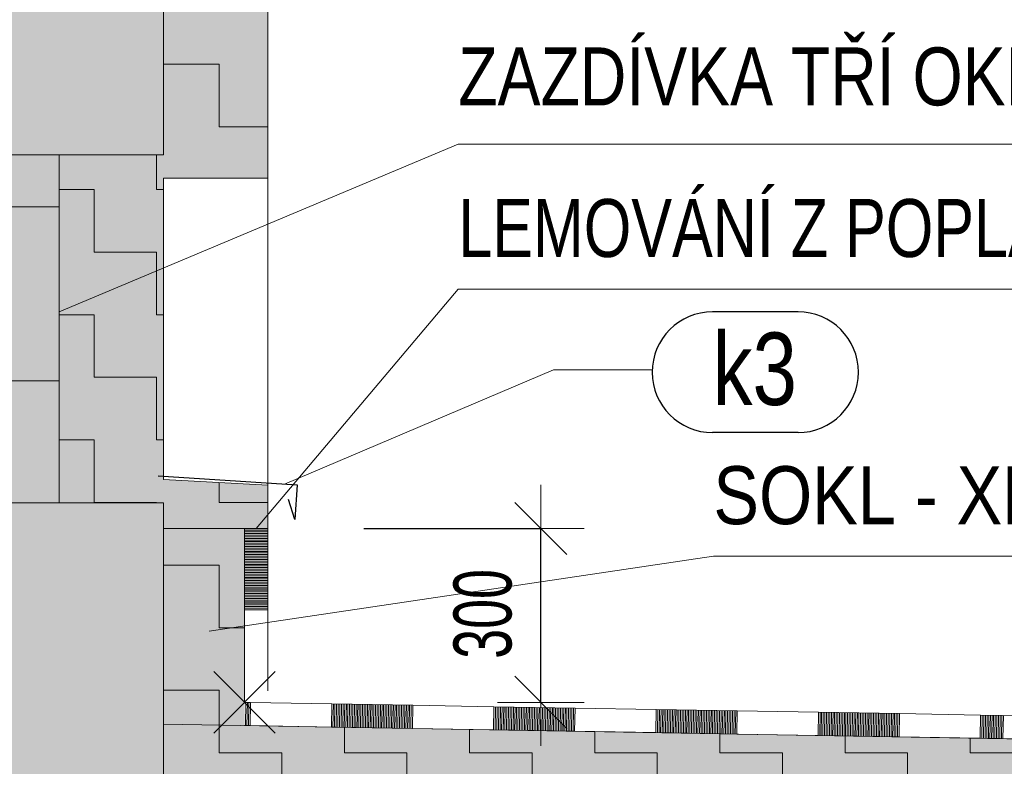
# Model space of a CAD drawing. Header units: millimetres. Extents: x 29003 to 60673, y -60985 to 17010.
# Tile 28 of 128: x 39508 to 41207, y -32315 to -31027. Entities that reach past the tile are written whole.
import ezdxf

# ---------------------------------------------------------------- set-up
doc = ezdxf.new("R2010")
doc.units = ezdxf.units.MM
doc.header["$PDMODE"] = 65
for name, color, linetype, lineweight in [('XR$1$ŘEZY_1', 7, 'Continuous', 25), ('XR$2$ŘEZY - KOTY_ TEXTY_1', 7, 'Continuous', 25), ('XR$3$ŘEZY - FILING_1', 7, 'Continuous', 25)]:
    doc.layers.add(name, color=color, linetype=linetype, lineweight=lineweight)
doc.styles.add('ARIAL', font='ARIAL.TTF')
doc.styles.add('ARIALNARROW', font='ARIALN.TTF')
doc.dimstyles.new('DIMSTYLE_4', dxfattribs={"dimtxt": 100, "dimasz": 150, "dimexe": 0, "dimexo": 0, "dimgap": 50, "dimtad": 2, "dimdec": 0, "dimrnd": 5, "dimzin": 12, "dimdsep": 46, "dimtxsty": 'ARIALNARROW', "dimblk1": 'ALL_ML_STRICH', "dimblk2": 'ALL_ML_STRICH', "dimsah": 1, "dimcen": 0, "dimclrd": 6, "dimclre": 6, "dimclrt": 6, "dimadec": 0, "dimazin": 0, "dimtfac": 1, "dimtdec": 0, "dimtix": 1, "dimtmove": 2, "dimatfit": 3, "dimfxl": 0, "dimtzin": 0, "dimlwd": 0, "dimlwe": 13, "dimarcsym": 0})
doc.dimstyles.new('DIMSTYLE_5', dxfattribs={"dimtxt": 100, "dimasz": 150, "dimexe": 0, "dimexo": 0, "dimgap": 50, "dimtad": 2, "dimdec": 0, "dimrnd": 5, "dimzin": 12, "dimdsep": 46, "dimtxsty": 'ARIALNARROW', "dimblk1": 'ALL_ML_STRICH', "dimblk2": 'ALL_ML_STRICH', "dimsah": 1, "dimcen": 0, "dimclrd": 6, "dimclre": 6, "dimclrt": 6, "dimadec": 0, "dimazin": 0, "dimtfac": 1, "dimtdec": 0, "dimtix": 1, "dimtmove": 2, "dimatfit": 3, "dimfxl": 0, "dimtvp": 1.2, "dimtzin": 0, "dimlwd": 0, "dimlwe": 13, "dimarcsym": 0})
pattern_1 = [(0, (216, 216), (108, 108), [108, -108]), (90, (216, 216), (-108, 108), [108, -108])]

# ---------------------------------------------------------------- blocks, each defined once
blk = doc.blocks.new('VZOROVÁ ČÁRA_33')
at = {"layer": 'XR$1$ŘEZY_1', "color": 7, "linetype": 'Continuous', "lineweight": 13}
for p, q in [((39895.9, -31905), (39895.9, -31904.7)), ((39895.9, -31905), (39895.9, -31904.7)), ((39895.9, -32045), (39895.9, -31905)), ((39895.9, -32045), (39895.9, -31905)), ((39895.9, -32045), (39895.9, -31905)), ((39895.9, -32045), (39895.9, -31905)), ((39895.9, -32045), (39895.9, -31905)), ((39895.9, -31905), (39935.9, -31905)), ((39895.9, -31907.8), (39935.9, -31907.8)), ((39935.9, -31905), (39935.9, -31904.7)), ((39935.9, -32045), (39935.9, -31905)), ((39895.9, -31910.6), (39935.9, -31910.6)), ((39895.9, -31913.4), (39935.9, -31913.4)), ((39895.9, -31916.2), (39935.9, -31916.2)), ((39895.9, -31919), (39935.9, -31919)), ((39895.9, -31921.8), (39935.9, -31921.8)), ((39895.9, -31924.6), (39935.9, -31924.6)), ((39895.9, -31927.4), (39935.9, -31927.4)), ((39895.9, -31930.2), (39935.9, -31930.2)), ((39895.9, -31933), (39935.9, -31933)), ((39895.9, -31935.8), (39935.9, -31935.8)), ((39895.9, -31938.6), (39935.9, -31938.6)), ((39895.9, -31941.4), (39935.9, -31941.4)), ((39895.9, -31944.2), (39935.9, -31944.2)), ((39895.9, -31947), (39935.9, -31947)), ((39895.9, -31949.8), (39935.9, -31949.8)), ((39895.9, -31952.6), (39935.9, -31952.6)), ((39895.9, -31955.4), (39935.9, -31955.4)), ((39895.9, -31958.2), (39935.9, -31958.2)), ((39895.9, -31961), (39935.9, -31961)), ((39895.9, -31963.8), (39935.9, -31963.8)), ((39895.9, -31966.6), (39935.9, -31966.6)), ((39895.9, -31969.4), (39935.9, -31969.4)), ((39895.9, -31972.2), (39935.9, -31972.2)), ((39895.9, -31975), (39935.9, -31975)), ((39895.9, -31977.8), (39935.9, -31977.8)), ((39895.9, -31980.6), (39935.9, -31980.6)), ((39895.9, -31983.4), (39935.9, -31983.4)), ((39895.9, -31986.2), (39935.9, -31986.2)), ((39895.9, -31989), (39935.9, -31989)), ((39895.9, -31991.8), (39935.9, -31991.8)), ((39895.9, -31994.6), (39935.9, -31994.6)), ((39895.9, -31997.4), (39935.9, -31997.4)), ((39895.9, -32000.2), (39935.9, -32000.2)), ((39895.9, -32003), (39935.9, -32003)), ((39895.9, -32005.8), (39935.9, -32005.8)), ((39895.9, -32008.6), (39935.9, -32008.6)), ((39895.9, -32011.4), (39935.9, -32011.4)), ((39895.9, -32014.2), (39935.9, -32014.2)), ((39895.9, -32017), (39935.9, -32017)), ((39895.9, -32019.8), (39935.9, -32019.8)), ((39895.9, -32022.6), (39935.9, -32022.6)), ((39895.9, -32025.4), (39935.9, -32025.4)), ((39895.9, -32028.2), (39935.9, -32028.2)), ((39895.9, -32031), (39935.9, -32031)), ((39895.9, -32033.8), (39935.9, -32033.8)), ((39895.9, -32036.6), (39935.9, -32036.6)), ((39895.9, -32039.4), (39935.9, -32039.4)), ((39895.9, -32042.2), (39935.9, -32042.2)), ((39895.9, -32045), (39935.9, -32045)), ((39935.9, -32185), (39935.9, -32045))]:
    blk.add_line(p, q, dxfattribs=at)
blk.add_lwpolyline([(39895.9, -32185), (39895.9, -32045), (39895.9, -31905)], dxfattribs=at)
blk.add_lwpolyline([(39895.9, -32185), (39895.9, -32045), (39895.9, -31905)], dxfattribs=at)
blk = doc.blocks.new('VZOROVÁ ČÁRA_34')
at = {"layer": 'XR$1$ŘEZY_1', "color": 7, "linetype": 'Continuous', "lineweight": 13}
for p, q in [((39906.3, -32204.8), (39896.2, -32204.7)), ((39897.2, -32244.7), (39897.9, -32204.7)), ((39900, -32244.7), (39900.7, -32204.7)), ((39902.8, -32244.8), (39903.5, -32204.8)), ((39905.6, -32244.8), (39906.3, -32204.8)), ((40046.3, -32207.3), (39906.3, -32204.8)), ((40045.6, -32247.2), (40046.3, -32207.3)), ((40186.3, -32209.7), (40046.3, -32207.3)), ((40048.4, -32247.3), (40049.1, -32207.3)), ((40051.2, -32247.3), (40051.9, -32207.3)), ((40054, -32247.4), (40054.7, -32207.4)), ((40056.8, -32247.4), (40057.5, -32207.4)), ((40059.6, -32247.5), (40060.3, -32207.5)), ((40062.4, -32247.5), (40063.1, -32207.5)), ((40065.2, -32247.6), (40065.9, -32207.6)), ((40068, -32247.6), (40068.7, -32207.6)), ((40070.8, -32247.7), (40071.5, -32207.7)), ((40073.6, -32247.7), (40074.3, -32207.7)), ((40076.4, -32247.8), (40077.1, -32207.8)), ((40079.2, -32247.8), (40079.9, -32207.8)), ((40082, -32247.9), (40082.7, -32207.9)), ((40084.8, -32247.9), (40085.5, -32207.9)), ((40087.6, -32248), (40088.3, -32208)), ((40090.4, -32248), (40091.1, -32208)), ((40093.2, -32248.1), (40093.9, -32208.1)), ((40096, -32248.1), (40096.7, -32208.1)), ((40098.8, -32248.2), (40099.5, -32208.2)), ((40101.6, -32248.2), (40102.3, -32208.2)), ((40104.4, -32248.3), (40105.1, -32208.3)), ((40107.2, -32248.3), (40107.9, -32208.3)), ((40110, -32248.4), (40110.7, -32208.4)), ((40112.8, -32248.4), (40113.5, -32208.4)), ((40115.6, -32248.5), (40116.3, -32208.5)), ((40118.4, -32248.5), (40119.1, -32208.5)), ((40121.2, -32248.6), (40121.9, -32208.6)), ((40124, -32248.6), (40124.7, -32208.6)), ((40126.8, -32248.6), (40127.5, -32208.7)), ((40129.6, -32248.7), (40130.3, -32208.7)), ((40132.4, -32248.7), (40133.1, -32208.7)), ((40135.2, -32248.8), (40135.9, -32208.8)), ((40138, -32248.8), (40138.7, -32208.8)), ((40140.8, -32248.9), (40141.5, -32208.9)), ((40143.6, -32248.9), (40144.3, -32208.9)), ((40146.4, -32249), (40147.1, -32209)), ((40149.2, -32249), (40149.9, -32209)), ((40152, -32249.1), (40152.7, -32209.1)), ((40154.8, -32249.1), (40155.5, -32209.1)), ((40157.6, -32249.2), (40158.3, -32209.2)), ((40160.4, -32249.2), (40161.1, -32209.2)), ((40163.2, -32249.3), (40163.9, -32209.3)), ((40166, -32249.3), (40166.7, -32209.3)), ((40168.8, -32249.4), (40169.5, -32209.4)), ((40171.6, -32249.4), (40172.3, -32209.4)), ((40174.4, -32249.5), (40175.1, -32209.5)), ((40177.2, -32249.5), (40177.9, -32209.5)), ((40180, -32249.6), (40180.7, -32209.6)), ((40182.8, -32249.6), (40183.5, -32209.6)), ((40185.6, -32249.7), (40186.3, -32209.7)), ((40326.2, -32212.1), (40186.3, -32209.7)), ((40325.5, -32252.1), (40326.2, -32212.1)), ((40466.2, -32214.5), (40326.2, -32212.1)), ((40328.3, -32252.1), (40329, -32212.1)), ((40331.1, -32252.2), (40331.8, -32212.2)), ((40333.9, -32252.2), (40334.6, -32212.2)), ((40336.7, -32252.3), (40337.4, -32212.3)), ((40339.5, -32252.3), (40340.2, -32212.3)), ((40342.3, -32252.4), (40343, -32212.4)), ((40345.1, -32252.4), (40345.8, -32212.4)), ((40347.9, -32252.5), (40348.6, -32212.5)), ((40350.7, -32252.5), (40351.4, -32212.5)), ((40353.5, -32252.6), (40354.2, -32212.6)), ((40356.3, -32252.6), (40357, -32212.6)), ((40359.1, -32252.7), (40359.8, -32212.7)), ((40361.9, -32252.7), (40362.6, -32212.7)), ((40364.7, -32252.7), (40365.4, -32212.8)), ((40367.5, -32252.8), (40368.2, -32212.8)), ((40370.3, -32252.8), (40371, -32212.9)), ((40373.1, -32252.9), (40373.8, -32212.9)), ((40375.9, -32252.9), (40376.6, -32212.9)), ((40378.7, -32253), (40379.4, -32213)), ((40381.5, -32253), (40382.2, -32213)), ((40384.3, -32253.1), (40385, -32213.1)), ((40387.1, -32253.1), (40387.8, -32213.1)), ((40389.9, -32253.2), (40390.6, -32213.2)), ((40392.7, -32253.2), (40393.4, -32213.2)), ((40395.5, -32253.3), (40396.2, -32213.3)), ((40398.3, -32253.3), (40399, -32213.3)), ((40401.1, -32253.4), (40401.8, -32213.4)), ((40403.9, -32253.4), (40404.6, -32213.4)), ((40406.7, -32253.5), (40407.4, -32213.5)), ((40409.5, -32253.5), (40410.2, -32213.5)), ((40412.3, -32253.6), (40413, -32213.6)), ((40415.1, -32253.6), (40415.8, -32213.6)), ((40417.9, -32253.7), (40418.6, -32213.7)), ((40420.7, -32253.7), (40421.4, -32213.7)), ((40423.5, -32253.8), (40424.2, -32213.8)), ((40426.3, -32253.8), (40427, -32213.8)), ((40429.1, -32253.9), (40429.8, -32213.9)), ((40431.9, -32253.9), (40432.6, -32213.9)), ((40434.7, -32254), (40435.4, -32214)), ((40437.5, -32254), (40438.2, -32214)), ((40440.3, -32254.1), (40441, -32214.1)), ((40443.1, -32254.1), (40443.8, -32214.1)), ((40445.9, -32254.1), (40446.6, -32214.2)), ((40448.7, -32254.2), (40449.4, -32214.2)), ((40451.5, -32254.2), (40452.2, -32214.3)), ((40454.3, -32254.3), (40455, -32214.3)), ((40457.1, -32254.3), (40457.8, -32214.3)), ((40459.9, -32254.4), (40460.6, -32214.4)), ((40462.7, -32254.4), (40463.4, -32214.4)), ((40465.5, -32254.5), (40466.2, -32214.5)), ((40606.2, -32216.9), (40466.2, -32214.5)), ((40605.5, -32256.9), (40606.2, -32216.9)), ((40746.2, -32219.3), (40606.2, -32216.9)), ((40608.3, -32256.9), (40609, -32217)), ((40611.1, -32257), (40611.8, -32217)), ((40613.9, -32257), (40614.6, -32217.1)), ((40616.7, -32257.1), (40617.4, -32217.1)), ((40619.5, -32257.1), (40620.2, -32217.1)), ((40622.3, -32257.2), (40623, -32217.2)), ((40625.1, -32257.2), (40625.8, -32217.2)), ((40627.9, -32257.3), (40628.6, -32217.3)), ((40630.7, -32257.3), (40631.4, -32217.3)), ((40633.5, -32257.4), (40634.2, -32217.4)), ((40636.3, -32257.4), (40637, -32217.4)), ((40639.1, -32257.5), (40639.8, -32217.5)), ((40641.9, -32257.5), (40642.6, -32217.5)), ((40644.7, -32257.6), (40645.4, -32217.6)), ((40647.5, -32257.6), (40648.2, -32217.6)), ((40650.3, -32257.7), (40651, -32217.7)), ((40653.1, -32257.7), (40653.8, -32217.7)), ((40655.9, -32257.8), (40656.6, -32217.8)), ((40658.7, -32257.8), (40659.4, -32217.8)), ((40661.5, -32257.9), (40662.2, -32217.9)), ((40664.3, -32257.9), (40665, -32217.9)), ((40667.1, -32258), (40667.8, -32218)), ((40669.9, -32258), (40670.6, -32218)), ((40672.7, -32258.1), (40673.4, -32218.1)), ((40675.5, -32258.1), (40676.2, -32218.1)), ((40678.3, -32258.2), (40679, -32218.2)), ((40681.1, -32258.2), (40681.8, -32218.2)), ((40683.9, -32258.3), (40684.6, -32218.3)), ((40686.7, -32258.3), (40687.4, -32218.3)), ((40689.5, -32258.3), (40690.2, -32218.4)), ((40692.3, -32258.4), (40693, -32218.4)), ((40695.1, -32258.4), (40695.8, -32218.4)), ((40697.9, -32258.5), (40698.6, -32218.5)), ((40700.7, -32258.5), (40701.4, -32218.5)), ((40703.5, -32258.6), (40704.2, -32218.6)), ((40706.3, -32258.6), (40707, -32218.6)), ((40709.1, -32258.7), (40709.8, -32218.7)), ((40711.9, -32258.7), (40712.6, -32218.7)), ((40714.7, -32258.8), (40715.4, -32218.8)), ((40717.5, -32258.8), (40718.2, -32218.8)), ((40720.3, -32258.9), (40721, -32218.9)), ((40723.1, -32258.9), (40723.8, -32218.9)), ((40725.9, -32259), (40726.6, -32219)), ((40728.7, -32259), (40729.4, -32219)), ((40731.5, -32259.1), (40732.2, -32219.1)), ((40734.3, -32259.1), (40735, -32219.1)), ((40737.1, -32259.2), (40737.8, -32219.2)), ((40739.9, -32259.2), (40740.6, -32219.2)), ((40742.7, -32259.3), (40743.4, -32219.3)), ((40745.5, -32259.3), (40746.2, -32219.3)), ((40886.1, -32221.7), (40746.2, -32219.3)), ((40885.5, -32261.7), (40886.1, -32221.7)), ((41026.1, -32224.1), (40886.1, -32221.7)), ((40888.3, -32261.8), (40888.9, -32221.8)), ((40891.1, -32261.8), (40891.7, -32221.8)), ((40893.9, -32261.9), (40894.5, -32221.9)), ((40896.7, -32261.9), (40897.3, -32221.9)), ((40899.5, -32262), (40900.1, -32222)), ((40902.3, -32262), (40902.9, -32222)), ((40905.1, -32262.1), (40905.7, -32222.1)), ((40907.9, -32262.1), (40908.5, -32222.1)), ((40910.7, -32262.2), (40911.3, -32222.2)), ((40913.5, -32262.2), (40914.1, -32222.2)), ((40916.3, -32262.3), (40916.9, -32222.3)), ((40919.1, -32262.3), (40919.7, -32222.3)), ((40921.9, -32262.4), (40922.5, -32222.4)), ((40924.7, -32262.4), (40925.3, -32222.4)), ((40927.5, -32262.4), (40928.1, -32222.5)), ((40930.3, -32262.5), (40930.9, -32222.5)), ((40933.1, -32262.5), (40933.7, -32222.6)), ((40935.9, -32262.6), (40936.5, -32222.6)), ((40938.7, -32262.6), (40939.3, -32222.6)), ((40941.4, -32262.7), (40942.1, -32222.7)), ((40944.2, -32262.7), (40944.9, -32222.7)), ((40947, -32262.8), (40947.7, -32222.8)), ((40949.8, -32262.8), (40950.5, -32222.8)), ((40952.6, -32262.9), (40953.3, -32222.9)), ((40955.4, -32262.9), (40956.1, -32222.9)), ((40958.2, -32263), (40958.9, -32223)), ((40961, -32263), (40961.7, -32223)), ((40963.8, -32263.1), (40964.5, -32223.1)), ((40966.6, -32263.1), (40967.3, -32223.1)), ((40969.4, -32263.2), (40970.1, -32223.2)), ((40972.2, -32263.2), (40972.9, -32223.2)), ((40975, -32263.3), (40975.7, -32223.3)), ((40977.8, -32263.3), (40978.5, -32223.3)), ((40980.6, -32263.4), (40981.3, -32223.4)), ((40983.4, -32263.4), (40984.1, -32223.4)), ((40986.2, -32263.5), (40986.9, -32223.5)), ((40989, -32263.5), (40989.7, -32223.5)), ((40991.8, -32263.6), (40992.5, -32223.6)), ((40994.6, -32263.6), (40995.3, -32223.6)), ((40997.4, -32263.7), (40998.1, -32223.7)), ((41000.2, -32263.7), (41000.9, -32223.7)), ((41003, -32263.8), (41003.7, -32223.8)), ((41005.8, -32263.8), (41006.5, -32223.8)), ((41008.6, -32263.8), (41009.3, -32223.9)), ((41011.4, -32263.9), (41012.1, -32223.9)), ((41014.2, -32263.9), (41014.9, -32224)), ((41017, -32264), (41017.7, -32224)), ((41019.8, -32264), (41020.5, -32224)), ((41022.6, -32264.1), (41023.3, -32224.1)), ((41025.4, -32264.1), (41026.1, -32224.1)), ((41166.1, -32226.6), (41026.1, -32224.1)), ((41165.4, -32266.6), (41166.1, -32226.6)), ((41306.1, -32229), (41166.1, -32226.6)), ((41168.2, -32266.6), (41168.9, -32226.6)), ((41171, -32266.6), (41171.7, -32226.7)), ((41173.8, -32266.7), (41174.5, -32226.7)), ((41176.6, -32266.7), (41177.3, -32226.8)), ((41179.4, -32266.8), (41180.1, -32226.8)), ((41182.2, -32266.8), (41182.9, -32226.8)), ((41185, -32266.9), (41185.7, -32226.9)), ((41187.8, -32266.9), (41188.5, -32226.9)), ((41190.6, -32267), (41191.3, -32227)), ((41193.4, -32267), (41194.1, -32227)), ((41196.2, -32267.1), (41196.9, -32227.1)), ((41199, -32267.1), (41199.7, -32227.1)), ((41201.8, -32267.2), (41202.5, -32227.2)), ((41204.6, -32267.2), (41205.3, -32227.2)), ((39905.6, -32244.8), (39895.5, -32244.7)), ((39905.6, -32244.8), (39895.5, -32244.7)), ((39905.6, -32244.8), (39895.5, -32244.7)), ((39905.6, -32244.8), (39895.5, -32244.7)), ((39905.6, -32244.8), (39895.5, -32244.7)), ((40185.6, -32249.7), (40045.6, -32247.2)), ((40185.6, -32249.7), (40045.6, -32247.2)), ((40185.6, -32249.7), (40045.6, -32247.2)), ((40185.6, -32249.7), (40045.6, -32247.2)), ((40185.6, -32249.7), (40045.6, -32247.2)), ((40465.5, -32254.5), (40325.5, -32252.1)), ((40465.5, -32254.5), (40325.5, -32252.1)), ((40465.5, -32254.5), (40325.5, -32252.1)), ((40465.5, -32254.5), (40325.5, -32252.1)), ((40465.5, -32254.5), (40325.5, -32252.1)), ((40745.5, -32259.3), (40605.5, -32256.9)), ((40745.5, -32259.3), (40605.5, -32256.9)), ((40745.5, -32259.3), (40605.5, -32256.9)), ((40745.5, -32259.3), (40605.5, -32256.9)), ((40745.5, -32259.3), (40605.5, -32256.9)), ((41025.4, -32264.1), (40885.5, -32261.7)), ((41025.4, -32264.1), (40885.5, -32261.7)), ((41025.4, -32264.1), (40885.5, -32261.7)), ((41025.4, -32264.1), (40885.5, -32261.7)), ((41025.4, -32264.1), (40885.5, -32261.7)), ((41305.4, -32269), (41165.4, -32266.6)), ((41305.4, -32269), (41165.4, -32266.6)), ((41305.4, -32269), (41165.4, -32266.6)), ((41305.4, -32269), (41165.4, -32266.6)), ((41305.4, -32269), (41165.4, -32266.6))]:
    blk.add_line(p, q, dxfattribs=at)
for points in [[(40045.6, -32247.2), (39905.6, -32244.8), (39895.5, -32244.7)], [(40045.6, -32247.2), (39905.6, -32244.8), (39895.5, -32244.7)], [(40325.5, -32252.1), (40185.6, -32249.7), (40045.6, -32247.2)], [(40325.5, -32252.1), (40185.6, -32249.7), (40045.6, -32247.2)], [(40605.5, -32256.9), (40465.5, -32254.5), (40325.5, -32252.1)], [(40605.5, -32256.9), (40465.5, -32254.5), (40325.5, -32252.1)], [(40885.5, -32261.7), (40745.5, -32259.3), (40605.5, -32256.9)], [(40885.5, -32261.7), (40745.5, -32259.3), (40605.5, -32256.9)], [(41165.4, -32266.6), (41025.4, -32264.1), (40885.5, -32261.7)], [(41165.4, -32266.6), (41025.4, -32264.1), (40885.5, -32261.7)], [(41445.4, -32271.4), (41305.4, -32269), (41165.4, -32266.6)], [(41445.4, -32271.4), (41305.4, -32269), (41165.4, -32266.6)]]:
    blk.add_lwpolyline(points, dxfattribs=at)
blk = doc.blocks.new('COMPLEX_ELEVATIONDIM_2')
at = {"layer": 'XR$2$ŘEZY - KOTY_ TEXTY_1', "color": 6, "linetype": 'Continuous', "lineweight": 13}
for p, q in [((39842.9, -32151.6), (39948.8, -32257.6)), ((39843, -32257.6), (39948.9, -32151.6))]:
    blk.add_line(p, q, dxfattribs=at)
blk = doc.blocks.new('ALL_ML_STRICH')
at = {"color": 0, "linetype": 'ByBlock', "lineweight": -2}
for p, q in [((0, -0.5), (0, 0.5)), ((-0.3, -0.3), (0.3, 0.3)), ((-1, 0), (0.5, 0))]:
    blk.add_line(p, q, dxfattribs=at)
blk = doc.blocks.new('*D190')
at = {"layer": 'DEFPOINTS', "color": 6, "linetype": 'Continuous', "lineweight": 13}
for p in [(39915.9, -31904.7), (39895.9, -32204.7), (40407.1, -32204.7)]:
    blk.add_point(p, dxfattribs=at)
at = {"layer": 'XR$2$ŘEZY - KOTY_ TEXTY_1', "color": 6, "linetype": 'Continuous', "lineweight": -2}
for p, q in [((40101.4, -31904.7), (40407.1, -31904.7)), ((40407.1, -32204.7), (40407.1, -31904.7)), ((40407.1, -32204.7), (40407.1, -32204.7))]:
    blk.add_line(p, q, dxfattribs=at)
at = {"layer": 'XR$2$ŘEZY - KOTY_ TEXTY_1', "color": 6, "linetype": 'Continuous', "lineweight": 13, "xscale": 150, "yscale": 150, "zscale": 150}
for p, rotation in [((40407.1, -31904.7), 90), ((40407.1, -32204.7), 270)]:
    blk.add_blockref('ALL_ML_STRICH', p, dxfattribs=dict(at, rotation=rotation))
at = {"layer": 'XR$2$ŘEZY - KOTY_ TEXTY_1', "color": 6, "linetype": 'Continuous', "lineweight": 13, "insert": (40307.1, -32052.1), "char_height": 100, "width": 243.429, "attachment_point": 5, "rotation": 90, "style": 'ARIALNARROW'}
blk.add_mtext('\\W0.81;\\A1;{300}', dxfattribs=at)
blk = doc.blocks.new('*D291')
at = {"layer": 'DEFPOINTS', "color": 6, "linetype": 'Continuous', "lineweight": 13}
for p in [(39755.9, -31820.2), (38768.9, -31860.2), (39755.9, -31860.2)]:
    blk.add_point(p, dxfattribs=at)
at = {"layer": 'XR$2$ŘEZY - KOTY_ TEXTY_1', "color": 6, "linetype": 'Continuous', "lineweight": -2}
for p, q in [((38898.4, -31820.2), (38768.9, -31820.2)), ((38768.9, -31860.2), (38768.9, -31820.2)), ((38898.4, -31860.2), (38768.9, -31860.2))]:
    blk.add_line(p, q, dxfattribs=at)
at = {"layer": 'XR$2$ŘEZY - KOTY_ TEXTY_1', "color": 6, "linetype": 'Continuous', "lineweight": 13, "xscale": 150, "yscale": 150, "zscale": 150}
for p, rotation in [((38768.9, -31860.2), 270), ((38768.9, -31820.2), 90)]:
    blk.add_blockref('ALL_ML_STRICH', p, dxfattribs=dict(at, rotation=rotation))
at = {"layer": 'XR$2$ŘEZY - KOTY_ TEXTY_1', "color": 6, "linetype": 'Continuous', "lineweight": 13, "insert": (38668.9, -31949.7), "char_height": 100, "width": 162.286, "attachment_point": 5, "rotation": 90, "style": 'ARIALNARROW'}
blk.add_mtext('\\W0.81;\\A1;{40}', dxfattribs=at)
blk = doc.blocks.new('*D292')
at = {"layer": 'DEFPOINTS', "color": 6, "linetype": 'Continuous', "lineweight": 13}
for p in [(39755.9, -31300.2), (38768.9, -31820.2), (39755.9, -31820.2)]:
    blk.add_point(p, dxfattribs=at)
at = {"layer": 'XR$2$ŘEZY - KOTY_ TEXTY_1', "color": 6, "linetype": 'Continuous', "lineweight": -2}
for p, q in [((38898.4, -31300.2), (38768.9, -31300.2)), ((38768.9, -31820.2), (38768.9, -31300.2)), ((38898.4, -31820.2), (38768.9, -31820.2))]:
    blk.add_line(p, q, dxfattribs=at)
at = {"layer": 'XR$2$ŘEZY - KOTY_ TEXTY_1', "color": 6, "linetype": 'Continuous', "lineweight": 13, "xscale": 150, "yscale": 150, "zscale": 150}
for p, rotation in [((38768.9, -31300.2), 90), ((38768.9, -31820.2), 270)]:
    blk.add_blockref('ALL_ML_STRICH', p, dxfattribs=dict(at, rotation=rotation))
at = {"layer": 'XR$2$ŘEZY - KOTY_ TEXTY_1', "color": 6, "linetype": 'Continuous', "lineweight": 13, "insert": (38668.9, -31557.6), "char_height": 100, "width": 243.429, "attachment_point": 5, "rotation": 90, "style": 'ARIALNARROW'}
blk.add_mtext('\\W0.81;\\A1;{520}', dxfattribs=at)
blk = doc.blocks.new('*D293')
at = {"layer": 'DEFPOINTS', "color": 6, "linetype": 'Continuous', "lineweight": 13}
for p in [(39755.9, -31260.2), (38768.9, -31300.2), (39755.9, -31300.2)]:
    blk.add_point(p, dxfattribs=at)
at = {"layer": 'XR$2$ŘEZY - KOTY_ TEXTY_1', "color": 6, "linetype": 'Continuous', "lineweight": -2}
for p, q in [((38898.4, -31260.2), (38768.9, -31260.2)), ((38768.9, -31300.2), (38768.9, -31260.2)), ((38898.4, -31300.2), (38768.9, -31300.2))]:
    blk.add_line(p, q, dxfattribs=at)
at = {"layer": 'XR$2$ŘEZY - KOTY_ TEXTY_1', "color": 6, "linetype": 'Continuous', "lineweight": 13, "xscale": 150, "yscale": 150, "zscale": 150}
for p, rotation in [((38768.9, -31300.2), 270), ((38768.9, -31260.2), 90)]:
    blk.add_blockref('ALL_ML_STRICH', p, dxfattribs=dict(at, rotation=rotation))
at = {"layer": 'XR$2$ŘEZY - KOTY_ TEXTY_1', "color": 6, "linetype": 'Continuous', "lineweight": 13, "insert": (38668.9, -31122.8), "char_height": 100, "width": 162.286, "attachment_point": 5, "rotation": 90, "style": 'ARIALNARROW'}
blk.add_mtext('\\W0.81;\\A1;{40}', dxfattribs=at)

msp = doc.modelspace()

# ---------------------------------------------------------------- hatches: boundary and pattern name
at = {"layer": 'XR$3$ŘEZY - FILING_1', "linetype": 'Continuous', "lineweight": 13}
for points in [[(35625.9, -32310.2), (35775.9, -32310.2), (35775.9, -31332.4), (39305.9, -30740.2), (39305.9, -31260.2), (39755.9, -31260.2), (39755.9, -30664.7), (40355.9, -30564), (40355.9, -30376.4), (32595.9, -31678.4), (32595.9, -31866), (32895.9, -31815.7), (32895.9, -32310.2), (33345.9, -32310.2), (33345.9, -31740.2), (35625.9, -31357.6)], [(32895.9, -35575.2), (32895.9, -36240.2), (33345.9, -36240.2), (33345.9, -35910.2), (39305.9, -35910.2), (39305.9, -36270.2), (39805.9, -36270.2), (39805.9, -36620.2), (39905.9, -36620.2), (39905.9, -35910.2), (41055.9, -35910.2), (41055.9, -36620.2), (41155.9, -36620.2), (41155.9, -35910.2), (41267.7, -35910.2), (43795.9, -37523.3), (43845.9, -37523.3), (43845.9, -38980.8), (43795.9, -38980.8), (43795.9, -39599.5), (45405.9, -39599.5), (45405.9, -33085.2), (46555.9, -33085.2), (46555.9, -32775), (46420.9, -32775), (46420.9, -32880.2), (43685.9, -32880.2), (43685.9, -32590.2), (39755.9, -32521.6), (39755.9, -31860.2), (39305.9, -31860.2), (39305.9, -32960.2), (39905.9, -32960.2), (39905.9, -32810.2), (41075.9, -32810.2), (41075.9, -33540.2), (41175.9, -33540.2), (41175.9, -32810.2), (42885.9, -32810.2), (42885.9, -33190.2), (44955.9, -33190.2), (44955.9, -37420.2), (43875.9, -37420.2), (43875.9, -37251.1), (43610.9, -37251.1), (43610.9, -37082), (43345.9, -37082), (43345.9, -36912.9), (43080.9, -36912.9), (43080.9, -36743.8), (42815.9, -36743.8), (42815.9, -36574.7), (42550.9, -36574.7), (42550.9, -36405.6), (42285.9, -36405.6), (42285.9, -36236.5), (42020.9, -36236.5), (42020.9, -36067.4), (41755.9, -36067.4), (41755.9, -35898.3), (41490.9, -35898.3), (41490.9, -35729.3), (41225.9, -35729.3), (41225.9, -35560.2), (35775.9, -35560.2), (35775.9, -35575.2)]]:
    msp.add_hatch(color=254, dxfattribs=at).paths.add_polyline_path(points)
for points in [[(39935.9, -31300.2), (39935.9, -30634.5), (39755.9, -30664.7), (39755.9, -31260.2), (39575.9, -31260.2), (39575.9, -31860.2), (39755.9, -31860.2), (39755.9, -31910.2), (39935.9, -31910.2), (39935.9, -31830.2), (39755.9, -31820.2), (39755.9, -31300.2)], [(39575.9, -31860.2), (39575.9, -31260.2), (39305.9, -31260.2), (39305.9, -31860.2)], [(39755.9, -32242.3), (39895.9, -32244.7), (39895.9, -31904.7), (39755.9, -31904.7)], [(43155.4, -32300.9), (39895.9, -32244.7), (39755.9, -32242.3), (39755.9, -32501.6), (39895.9, -32504), (39895.9, -32524.7), (43155.4, -32580.9)]]:
    msp.add_hatch(color=11, dxfattribs=at).paths.add_polyline_path(points, flags=0)
h = msp.add_hatch(dxfattribs=at)
h.set_pattern_fill('VZOR', scale=108, style=0, pattern_type=2)
h.set_pattern_definition(pattern_1)
h.paths.add_polyline_path([(39935.9, -31300.2), (39935.9, -30634.5), (39755.9, -30664.7), (39755.9, -31260.2), (39575.9, -31260.2), (39575.9, -31860.2), (39755.9, -31860.2), (39755.9, -31910.2), (39935.9, -31910.2), (39935.9, -31830.2), (39755.9, -31820.2), (39755.9, -31300.2)], flags=0)
h = msp.add_hatch(dxfattribs=at)
h.set_pattern_fill('VZOR', scale=150, style=0, pattern_type=2)
h.set_pattern_definition([(0, (300, 300), (150, 150), [150, -150]), (90, (300, 300), (-150, 150), [150, -150])])
h.paths.add_polyline_path([(39575.9, -31860.2), (39575.9, -31260.2), (39305.9, -31260.2), (39305.9, -31860.2)], flags=0)
h = msp.add_hatch(dxfattribs=at)
h.set_pattern_fill('VZOR', scale=108, style=0, pattern_type=2)
h.set_pattern_definition(pattern_1)
h.paths.add_polyline_path([(39755.9, -32242.3), (39895.9, -32244.7), (39895.9, -31904.7), (39755.9, -31904.7)], flags=0)
h = msp.add_hatch(dxfattribs=at)
h.set_pattern_fill('VZOR', scale=108, style=0, pattern_type=2)
h.set_pattern_definition(pattern_1)
h.paths.add_polyline_path([(43155.4, -32300.9), (39895.9, -32244.7), (39755.9, -32242.3), (39755.9, -32501.6), (39895.9, -32504), (39895.9, -32524.7), (43155.4, -32580.9)], flags=0)

# ---------------------------------------------------------------- linework, layer by layer
at = {"layer": 'XR$1$ŘEZY_1', "color": 7, "linetype": 'Continuous', "lineweight": 13}
for p, q in [((39935.9, -31910.2), (39935.9, -30634.5)), ((39755.9, -30664.7), (39755.9, -31260.2)), ((39755.9, -30664.7), (39755.9, -31260.2)), ((39305.9, -31260.2), (39755.9, -31260.2)), ((39575.9, -31260.2), (39575.9, -31860.2)), ((39755.9, -31300.2), (39935.9, -31300.2)), ((39755.9, -31300.2), (39755.9, -31820.2)), ((39755.9, -31300.2), (39755.9, -31820.2)), ((39755.9, -31820.2), (39935.9, -31830.2)), ((39305.9, -31860.2), (39755.9, -31860.2)), ((39755.9, -31860.2), (39755.9, -32521.6)), ((39755.9, -31860.2), (39755.9, -31910.2)), ((39755.9, -31904.7), (39935.9, -31904.7)), ((39895.9, -32204.7), (39895.9, -31904.7)), ((39755.9, -31910.2), (39755.9, -32521.6)), ((43120.8, -32300.3), (39755.9, -32242.3))]:
    msp.add_line(p, q, dxfattribs=at)
at = {"layer": 'XR$1$ŘEZY_1', "color": 7, "linetype": 'Continuous', "lineweight": 25}
for p, q in [((39746.6, -31814.1), (39986.5, -31829.5)), ((39986.5, -31829.5), (39982.7, -31889.3)), ((39982.7, -31889.3), (39971.8, -31854.9))]:
    msp.add_line(p, q, dxfattribs=at)
at = {"layer": 'XR$2$ŘEZY - KOTY_ TEXTY_1', "color": 7, "linetype": 'Continuous', "lineweight": 13}
for p, q in [((40264.6, -31241.7), (39575.9, -31531)), ((42851.3, -31241.7), (40264.6, -31241.7)), ((39915.9, -31904.7), (40264.6, -31491.7)), ((40264.6, -31491.7), (44943.3, -31491.7)), ((40704.9, -31952.6), (39834.9, -32082)), ((42030.2, -31952.6), (40704.9, -31952.6))]:
    msp.add_line(p, q, dxfattribs=at)
at = {"layer": 'XR$2$ŘEZY - KOTY_ TEXTY_1', "color": 3, "linetype": 'Continuous', "lineweight": 25}
for p, q in [((40850.9, -31531), (40703.4, -31531)), ((40850.9, -31739.3), (40703.4, -31739.3))]:
    msp.add_line(p, q, dxfattribs=at)
at = {"layer": 'XR$2$ŘEZY - KOTY_ TEXTY_1', "color": 3, "linetype": 'Continuous', "lineweight": 13}
for p, q in [((40429.2, -31631), (39964.7, -31828.1)), ((40599.2, -31631), (40429.2, -31631))]:
    msp.add_line(p, q, dxfattribs=at)
at = {"layer": 'XR$2$ŘEZY - KOTY_ TEXTY_1', "color": 3, "linetype": 'Continuous', "lineweight": 25}
for centre, start, end in [((40703.4, -31635.1), 90, 270), ((40850.9, -31635.1), 270, 90)]:
    msp.add_arc(centre, 104.2, start, end, dxfattribs=at)

# ---------------------------------------------------------------- block references
at = {"layer": 'XR$1$ŘEZY_1', "color": 7, "linetype": 'Continuous', "lineweight": 13}
for name in ['VZOROVÁ ČÁRA_33', 'VZOROVÁ ČÁRA_34']:
    msp.add_blockref(name, (0, 0), dxfattribs=at)
at = {"layer": 'XR$2$ŘEZY - KOTY_ TEXTY_1', "color": 6, "linetype": 'Continuous', "lineweight": 13}
msp.add_blockref('COMPLEX_ELEVATIONDIM_2', (0, 0), dxfattribs=at)

# ---------------------------------------------------------------- texts
at = {"layer": 'XR$2$ŘEZY - KOTY_ TEXTY_1', "color": 7, "linetype": 'Continuous', "lineweight": 18, "char_height": 100, "attachment_point": 7, "style": 'ARIALNARROW'}
for s, insert, width in [('\\W0.97;ZAZDÍVKA TŘÍ OKEN (7x NIKA - FALEŠNÉ OKNO)', (40264.6, -31205), 2635.375), ('\\W0.92;LEMOVÁNÍ Z POPLAST. PLECHU S OKAPOVÝM NOSEM, 300mm NAD POVRCHEM STŘECHY', (40264.6, -31455), 4664.637), ('\\W1.03;SOKL - XPS, TL. 160mm', (40704.9, -31915.9), 1376.807)]:
    msp.add_mtext(s, dxfattribs=dict(at, insert=insert, width=width))
at = {"layer": 'XR$2$ŘEZY - KOTY_ TEXTY_1', "color": 3, "linetype": 'Continuous', "lineweight": 25, "insert": (40703.4, -31693.5), "char_height": 125, "width": 197.111, "attachment_point": 7, "style": 'ARIAL'}
msp.add_mtext('\\W0.79;k3', dxfattribs=at)

# ---------------------------------------------------------------- dimensions: what is measured, and where the dimension line sits
at = {"layer": 'XR$2$ŘEZY - KOTY_ TEXTY_1', "color": 6, "linetype": 'Continuous', "lineweight": 13}
for base, p1, p2, dimstyle, picture, middle in [((38768.9, -31260.2), (38898.4, -31300.2), (38898.4, -31260.2), 'DIMSTYLE_5', '*D293', (38668.9, -31122.8)), ((38768.9, -31300.2), (38898.4, -31820.2), (38898.4, -31300.2), 'DIMSTYLE_4', '*D292', (38668.9, -31557.6)), ((38768.9, -31820.2), (38898.4, -31860.2), (38898.4, -31820.2), 'DIMSTYLE_5', '*D291', (38668.9, -31949.7)), ((40407.1, -31904.7), (40407.1, -32204.7), (40101.4, -31904.7), 'DIMSTYLE_4', '*D190', (40307.1, -32052.1))]:
    dim = msp.add_linear_dim(base=base, p1=p1, p2=p2, angle=90, dimstyle=dimstyle, override={"dimpost": '<>', "dimclrd": 6, "dimclre": 6, "dimclrt": 6, "dimlwd": 0, "dimlwe": 13}, dxfattribs=at)
    dim.commit()
    dim.dimension.update_dxf_attribs({"geometry": picture, "text_midpoint": middle, "dimtype": 160})

doc.saveas('drawing.dxf')
